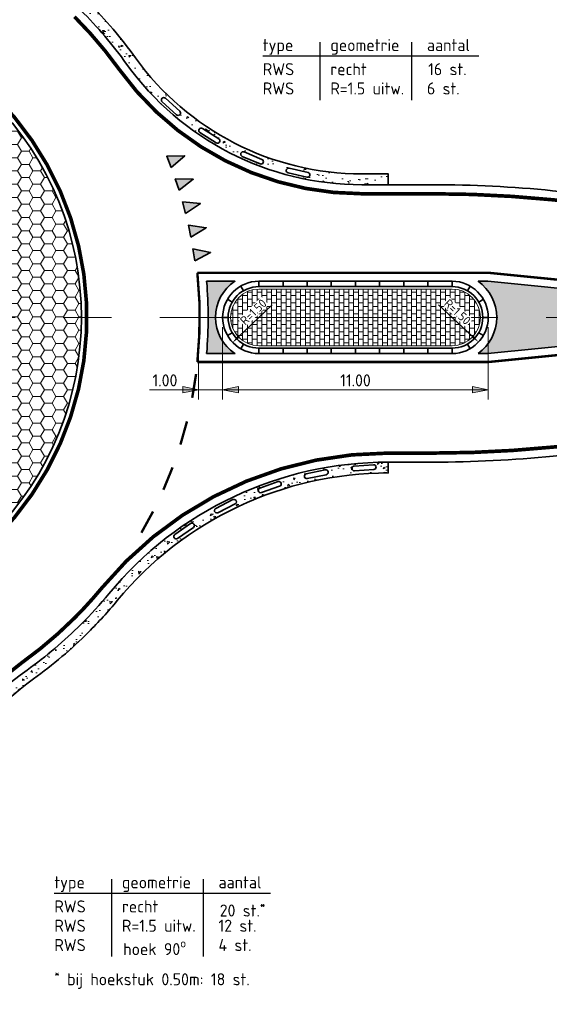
# Model space of a CAD drawing. Header units: metres. Extents: x -699 to 2316, y -1199 to 781.
# Tile 46 of 256: x 517 to 539, y -620 to -579. Entities that reach past the tile are written whole.
import ezdxf

# ---------------------------------------------------------------- set-up
doc = ezdxf.new("R2010")
doc.units = ezdxf.units.M
doc.header["$PDMODE"] = 1
doc.linetypes.add('AM-AS', pattern=[16, 10, -2, 2, -2])
doc.linetypes.add('VW-1-1_STREEP', pattern=[2, 1, -1])
for name, color, linetype, lineweight in [('B-WE-AM-AS-G', 10, 'AM-AS', 18), ('N-WE-VH-KANTVERHARDING-G', 210, 'Continuous', 35), ('N-WE-VH-STOOTBAND-G', 7, 'Continuous', 35), ('N-WE-VH-VERHARDING_ASFALT_CONSTRUCTIE-A', 252, 'Continuous', 18), ('N-WE-VH-VERHARDING_BETON-G', 252, 'Continuous', 35), ('N-WE-VH-VERHARDING_BETONSTRAATSTEEN-A', 252, 'Continuous', 18), ('N-WE-VW-MARKERING_DWARS_DRIEHOEK_5070-G', 7, 'VW-HAAIETAND70-L-N', 35), ('N-WE-VW-MARKERING_LANGS_STREEP_11-G', 7, 'VW-1-1_STREEP', 13), ('N-WE-VW-MARKERING_LANGS_STREEP_DOORGETROKKEN_010-G', 7, 'Continuous', 13), ('N-WE-VW-MARKERING_LANGS_STREEP_DOORGETROKKEN_015-G', 7, 'Continuous', 13), ('N-WE-VW-MARKERING_PUNTSTUK-G', 7, 'Continuous', 35), ('X-XX-AL-M', 7, 'Continuous', 18), ('X-XX-AL-T25', 7, 'Continuous', 25)]:
    doc.layers.add(name, color=color, linetype=linetype, lineweight=lineweight)
doc.styles.add('NLCS-ISO', font='NLCS-ISO.ttf')
doc.styles.add('NLCS-ISO Standaard', font='NLCS-ISO.ttf')
doc.styles.add('NLCS-ISO-M200-T18', font='NLCS-ISO.ttf', dxfattribs={"height": 0.36})
doc.linetypes.add('VW-HAAIETAND70-L-N', pattern='A,0,-0.5,[149,NLCS.SHX,S=1,R=0,X=-0.625,Y=0],-0.5', length=1)
doc.dimstyles.new('NLCS-M200-T18-PIJL_A_L2_H2', dxfattribs={"dimscale": 0.2, "dimtxt": 2.5, "dimasz": 1.8, "dimexe": 2, "dimexo": 2, "dimgap": 0.7, "dimtad": 1, "dimzin": 0, "dimdsep": 46, "dimtxsty": 'NLCS-ISO-M200-T18', "dimcen": 0, "dimdle": 2, "dimclrd": 256, "dimclre": 256, "dimclrt": 10, "dimazin": 0, "dimtfac": 1, "dimtdec": 3, "dimtofl": 0, "dimtmove": 0, "dimatfit": 3, "dimfxl": 2, "dimtfillclr": 256, "dimtolj": 1, "dimtzin": 0, "dimlwd": -1, "dimlwe": -1, "dimarcsym": 0})
doc.dimstyles.new('NLCS-M200-T25-Pijl-A', dxfattribs={"dimtxt": 0.5, "dimasz": 0.375, "dimexe": 0.4, "dimexo": 0.4, "dimgap": 0.14, "dimtad": 1, "dimlfac": -1, "dimzin": 0, "dimdsep": 46, "dimtxsty": 'NLCS-ISO Standaard', "dimblk": 'Pijl', "dimblk1": 'Pijl', "dimblk2": 'Pijl', "dimcen": 2.5, "dimdle": 2, "dimclrd": 256, "dimclre": 256, "dimclrt": 256, "dimadec": 0, "dimazin": 0, "dimtfac": 1, "dimtofl": 0, "dimtmove": 0, "dimatfit": 3, "dimldrblk": 'Pijl', "dimfxl": 1, "dimtolj": 1, "dimtzin": 0, "dimlwd": 18, "dimlwe": 18, "dimarcsym": 0})
pattern_1 = [(50.00000000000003, (417.210606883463, 584.3071553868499), (0.9109233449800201, -0.07969542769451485), [0.09525, -1.04775]), (355.0000000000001, (417.210606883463, 584.3071553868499), (-0.1762171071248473, 0.9552842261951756), [0.0762, -0.83820292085]), (100.4514447, (417.286516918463, 584.3005141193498), (0.7347062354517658, 0.8755887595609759), [0.08095004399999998, -0.8904512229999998]), (46.18420000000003, (417.210606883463, 584.5611553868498), (1.35539520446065, -0.2102116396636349), [0.142875, -1.571625]), (96.63555761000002, (417.323556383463, 584.5436378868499), (1.187020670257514, 1.237130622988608), [0.1214251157, -1.3356780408]), (351.1841511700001, (417.210606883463, 584.5611553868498), (1.187020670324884, 1.237130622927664), [0.11429983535, -1.2572986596]), (21.00000000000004, (417.3376068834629, 584.4976553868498), (0.7580719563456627, -0.5113259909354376), [0.09524999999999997, -1.04775]), (326.0000000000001, (417.3376068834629, 584.4976553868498), (0.3090101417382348, 0.9209398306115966), [0.0762, -0.8382]), (71.45144500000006, (417.400779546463, 584.4550448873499), (1.067082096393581, 0.4096138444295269), [0.08095004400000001, -0.8904496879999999]), (37.50000000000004, (417.210606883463, 584.3071553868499), (0.01544301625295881, 0.4227751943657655), [0, -0.82804, 0, -0.8509000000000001, 0, -0.8413750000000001]), (7.500000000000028, (417.210606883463, 584.3071553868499), (0.3340983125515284, 0.5009028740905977), [0, -0.48514, 0, -0.80899, 0, -0.320675]), (327.5000000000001, (416.9273968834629, 584.3071553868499), (0.677952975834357, -0.02864371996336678), [0, -0.3174999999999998, 0, -0.9905999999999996, 0, -1.314449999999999]), (317.5000000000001, (416.800396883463, 584.3071553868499), (0.7406459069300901, 0.1271324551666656), [0, -0.41275, 0, -0.65786, 0, -0.93345])]

# ---------------------------------------------------------------- blocks, each defined once
blk = doc.blocks.new('Pijl')
h = blk.add_hatch(color=256)
h.paths.add_polyline_path([(2.220446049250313e-16, 0), (-1.75, 0.352142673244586), (-1.749922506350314, 1.310063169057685e-14)])
h.paths.add_polyline_path([(-1.749922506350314, 1.310063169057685e-14), (-1.749845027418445, -0.3520757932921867), (0, 0)])
for p, q in [((-1.901878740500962, 1.4210854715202e-14), (0, 0)), ((0, 0), (-1.75, 0.352142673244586)), ((-1.75, 0.352142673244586), (-1.749845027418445, -0.3520757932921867)), ((0, 0), (-1.749845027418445, -0.3520757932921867))]:
    blk.add_line(p, q)
blk = doc.blocks.new('*D847')
at = {"layer": 'Defpoints', "color": 0, "transparency": 16777216}
for p in [(525.2086203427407, -591.7505621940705), (536.2086203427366, -591.7505621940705), (525.2086203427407, -594.7508268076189)]:
    blk.add_point(p, dxfattribs=at)
at = {"layer": 'X-XX-AL-M', "lineweight": 18, "transparency": 16777216}
for p, q in [((525.2086203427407, -592.1505621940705), (525.2086203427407, -595.1508268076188)), ((536.2086203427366, -592.1505621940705), (536.2086203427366, -595.1508268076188)), ((535.8336203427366, -594.7508268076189), (525.5836203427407, -594.7508268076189))]:
    blk.add_line(p, q, dxfattribs=at)
at = {"layer": 'X-XX-AL-M', "lineweight": 18, "transparency": 16777216, "xscale": 0.375, "yscale": 0.375, "zscale": 0.375, "rotation": 180}
blk.add_blockref('Pijl', (525.2086203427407, -594.7508268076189), dxfattribs=at)
at = {"layer": 'X-XX-AL-M', "lineweight": 18, "transparency": 16777216, "xscale": 0.375, "yscale": 0.375, "zscale": 0.375}
blk.add_blockref('Pijl', (536.2086203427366, -594.7508268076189), dxfattribs=at)
at = {"layer": 'X-XX-AL-M', "transparency": 16777216, "insert": (530.7086203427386, -594.3608268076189), "char_height": 0.5, "attachment_point": 5, "style": 'NLCS-ISO Standaard'}
blk.add_mtext('\\A1;11.00', dxfattribs=at)
blk = doc.blocks.new('*D848')
at = {"layer": 'Defpoints', "color": 0, "transparency": 16777216}
for p in [(524.2086203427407, -591.7505621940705), (525.2086203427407, -591.7505621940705), (524.2086203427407, -594.7508268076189)]:
    blk.add_point(p, dxfattribs=at)
at = {"layer": 'X-XX-AL-M', "lineweight": 18, "transparency": 16777216}
for p, q in [((524.2086203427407, -592.1505621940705), (524.2086203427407, -595.1508268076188)), ((525.2086203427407, -592.1505621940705), (525.2086203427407, -595.1508268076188)), ((523.8336203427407, -594.7508268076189), (522.1786203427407, -594.7508268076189)), ((525.5836203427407, -594.7508268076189), (525.9586203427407, -594.7508268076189))]:
    blk.add_line(p, q, dxfattribs=at)
at = {"layer": 'X-XX-AL-M', "lineweight": 18, "transparency": 16777216, "xscale": 0.375, "yscale": 0.375, "zscale": 0.375}
blk.add_blockref('Pijl', (524.2086203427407, -594.7508268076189), dxfattribs=at)
at = {"layer": 'X-XX-AL-M', "lineweight": 18, "transparency": 16777216, "xscale": 0.375, "yscale": 0.375, "zscale": 0.375, "rotation": 180}
blk.add_blockref('Pijl', (525.2086203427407, -594.7508268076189), dxfattribs=at)
at = {"layer": 'X-XX-AL-M', "transparency": 16777216, "insert": (522.8186203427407, -594.3608268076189), "char_height": 0.5, "attachment_point": 5, "style": 'NLCS-ISO Standaard'}
blk.add_mtext('\\A1;1.00', dxfattribs=at)
blk = doc.blocks.new('NLCS_Haai70')
at = {"linetype": 'Continuous'}
blk.add_hatch(color=256, dxfattribs=at).paths.add_polyline_path([(-0.25, 0), (0.2499999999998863, 2.273736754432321e-13), (2.842170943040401e-14, -0.7000000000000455)])
blk.add_lwpolyline([(-0.25, 0), (0.2499999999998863, 2.273736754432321e-13), (2.842170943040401e-14, -0.7000000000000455)], close=True, dxfattribs=at)
blk = doc.blocks.new('100x10')
at = {"linetype": 'Continuous', "const_width": 0.09999999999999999}
blk.add_lwpolyline([(-0.4999999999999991, 0), (0.5, 0)], dxfattribs=at)
blk = doc.blocks.new('NLCS_Rotondepoot_7.3_R18')
at = {"layer": 'N-WE-VH-VERHARDING_ASFALT_CONSTRUCTIE-A'}
h = blk.add_hatch(dxfattribs=at)
h.set_pattern_fill('AR-CONC', color=256, scale=0.005, angle=360.0000000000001, style=0)
h.set_pattern_definition(pattern_1)
edge = h.paths.add_edge_path()
edge.add_line((-25.45584412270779, 6.450000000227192), (-25.45584412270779, 5.99999999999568))
edge.add_arc((-25.45584412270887, 20.99999999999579), 15.00000000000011, 270.0000000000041, 274.1627935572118)
edge.add_arc((-25.45584412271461, 20.99999999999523), 14.99999999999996, 274.1627935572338, 320.4788036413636)
edge.add_arc((1.23179688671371e-10, -1.007265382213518e-10), 18.00000000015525, 495.0000000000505, 500.4788036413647, ccw=False)
edge.add_line((-12.72792206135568, 12.72792206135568), (-13.04612011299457, 13.04612011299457))
edge.add_arc((1.316493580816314e-10, 1.260787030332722e-10), 18.45000000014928, 495.0000000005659, 500.4788036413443)
edge.add_arc((-25.45584412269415, 21.00000000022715), 14.54999999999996, 269.9999999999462, 320.4788036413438, ccw=False)
edge = h.paths.add_edge_path(flags=16)
edge.add_line((-22.06440398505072, 6.485588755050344), (-22.84802482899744, 6.324534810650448))
edge.add_arc((-22.86815657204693, 6.422487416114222), 0.09999999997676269, 101.61400935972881, 281.61400935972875, ccw=False)
edge.add_line((-22.88828831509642, 6.520440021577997), (-22.10466747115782, 6.681493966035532))
edge.add_arc((-22.0845357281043, 6.583541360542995), 0.1000000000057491, 281.6140093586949, 461.61400935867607, ccw=False)
edge = h.paths.add_edge_path(flags=16)
edge.add_line((-20.96094901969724, 6.998360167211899), (-20.20617020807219, 7.263518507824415))
edge.add_arc((-20.17302541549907, 7.169171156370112), 0.1000000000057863, 289.3566822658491, 469.3566822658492, ccw=False)
edge.add_line((-20.13988062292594, 7.074823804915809), (-20.89465943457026, 6.809665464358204))
edge.add_arc((-20.92780422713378, 6.904012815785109), 0.09999999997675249, 109.35668226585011, 289.35668226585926, ccw=False)
edge = h.paths.add_edge_path(flags=16)
edge.add_line((-24.05076595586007, 6.161005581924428), (-24.84894050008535, 6.106992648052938))
edge.add_arc((-24.85569211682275, 6.206764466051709), 0.09999999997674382, 93.87133645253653, 273.8713364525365, ccw=False)
edge.add_line((-24.86244373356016, 6.30653628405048), (-24.06426918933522, 6.360549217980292))
edge.add_arc((-24.05751757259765, 6.260777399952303), 0.1000000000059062, 273.8713364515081, 453.8713364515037, ccw=False)
edge = h.paths.add_edge_path(flags=16)
edge.add_line((-19.1155684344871, 7.731582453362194), (-18.40339408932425, 8.09601036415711))
edge.add_arc((-18.35784060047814, 8.006988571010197), 0.1000000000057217, 297.09935517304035, 477.0993551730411, ccw=False)
edge.add_line((-18.31228711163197, 7.917966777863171), (-19.02446145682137, 7.553538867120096))
edge.add_arc((-19.07001494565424, 7.642560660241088), 0.09999999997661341, 117.0993551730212, 297.099355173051, ccw=False)
edge = h.paths.add_edge_path(flags=16)
edge.add_line((-17.3857947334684, 8.70673750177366), (-16.7292104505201, 9.16379010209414))
edge.add_arc((-16.67207887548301, 9.081717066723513), 0.1000000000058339, 304.8420280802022, 484.8420280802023, ccw=False)
edge.add_line((-16.61494730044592, 8.999644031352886), (-17.27153158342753, 8.542591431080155))
edge.add_arc((-17.32866315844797, 8.624664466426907), 0.09999999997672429, 124.84202808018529, 304.8420280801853, ccw=False)
h = blk.add_hatch(dxfattribs=at)
h.set_pattern_fill('HONEY', color=256, scale=0.1, angle=360.0000000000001, style=0)
h.set_pattern_definition([(3.685545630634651e-14, (417.210606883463, 584.3071553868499), (0.4762499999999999, 0.2749630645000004), [0.3175, -0.635]), (120, (417.210606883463, 584.3071553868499), (-0.4762499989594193, 0.2749630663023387), [0.3174999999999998, -0.6349999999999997]), (60.00000000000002, (417.210606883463, 584.3071553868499), (1.040580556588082e-09, 0.5499261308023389), [-0.6349999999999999, 0.3174999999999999])])
h.paths.add_polyline_path([(-9.015611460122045, -9.015611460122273), (-6.894291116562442, -6.894291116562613, -0.1989123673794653), (-9.749999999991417, 0), (-12.74999999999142, 0, 0.1989123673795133)])
h.paths.add_polyline_path([(-12.74999999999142, 0), (-9.749999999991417, 0, -0.1989123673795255), (-6.894291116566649, 6.894291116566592), (-9.015611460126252, 9.015611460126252, 0.1989123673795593)])
h = blk.add_hatch(dxfattribs=at)
h.set_pattern_fill('AR-CONC', color=256, scale=0.005, angle=360.0000000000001, style=0)
h.set_pattern_definition(pattern_1)
edge = h.paths.add_edge_path()
edge.add_line((-13.04612011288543, -13.04612011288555), (-12.72792206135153, -12.72792206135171))
edge.add_arc((1.231228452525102e-10, 1.090256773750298e-10), 18.00000000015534, 215.6853347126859, 224.9999999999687, ccw=False)
edge.add_arc((-24.36698586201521, -17.49999999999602), 12.0000000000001, 395.6853347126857, 450)
edge.add_line((-24.36698586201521, -5.499999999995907), (-25.45584412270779, -5.499999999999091))
edge.add_line((-25.45584412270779, -5.499999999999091), (-25.45584412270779, -5.949999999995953))
edge.add_line((-25.45584412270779, -5.949999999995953), (-24.36698586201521, -5.949999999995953))
edge.add_arc((-24.36698586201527, -17.49999999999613), 11.55000000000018, 395.68533471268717, 449.9999999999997, ccw=False)
edge.add_arc((1.243165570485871e-10, 1.110720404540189e-10), 18.45000000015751, 215.6853347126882, 224.9999999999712)
edge = h.paths.add_edge_path(flags=16)
edge.add_line((-16.22885435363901, -9.084489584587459), (-16.82260393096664, -8.54833527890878))
edge.add_arc((-16.75558464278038, -8.474116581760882), 0.09999999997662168, 47.918046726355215, 227.9180467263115, ccw=False)
edge.add_line((-16.68856535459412, -8.39989788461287), (-16.09481577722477, -8.936052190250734))
edge.add_arc((-16.16183506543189, -9.010270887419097), 0.1000000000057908, 227.9180467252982, 407.91804672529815, ccw=False)
edge = h.paths.add_edge_path(flags=16)
edge.add_line((-17.76500661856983, -7.832328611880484), (-18.44068730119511, -7.404011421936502))
edge.add_arc((-18.38714765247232, -7.319551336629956), 0.09999999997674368, 57.62919579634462, 237.6291957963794, ccw=False)
edge.add_line((-18.33360800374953, -7.235091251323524), (-17.65792732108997, -7.663408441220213))
edge.add_arc((-17.71146696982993, -7.747868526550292), 0.1000000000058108, 237.6291957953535, 417.6291957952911, ccw=False)
edge = h.paths.add_edge_path(flags=16)
edge.add_line((-19.4903628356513, -6.857230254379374), (-20.22861051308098, -6.549025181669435))
edge.add_arc((-20.19008487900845, -6.456744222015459), 0.09999999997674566, 67.34034486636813, 247.3403448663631, ccw=False)
edge.add_line((-20.15155924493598, -6.364463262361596), (-19.41331156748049, -6.672668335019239))
edge.add_arc((-19.45183720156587, -6.764949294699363), 0.1000000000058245, 247.3403448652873, 427.3403448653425, ccw=False)
edge = h.paths.add_edge_path(flags=16)
edge.add_line((-21.35547658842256, -6.187139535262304), (-22.13513406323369, -6.007879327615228))
edge.add_arc((-22.11272653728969, -5.910422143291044), 0.09999999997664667, 77.05149393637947, 257.0514939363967, ccw=False)
edge.add_line((-22.09031901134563, -5.812964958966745), (-21.3106615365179, -5.992225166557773))
edge.add_arc((-21.3330690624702, -6.089682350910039), 0.1000000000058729, 257.051493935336, 437.0514939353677, ccw=False)
at = {"layer": 'N-WE-VH-VERHARDING_BETONSTRAATSTEEN-A'}
h = blk.add_hatch(dxfattribs=at)
h.set_pattern_fill('VB-KLINKERVERHARDING', color=256, scale=0.2, angle=-2.544443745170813e-14, style=0, pattern_type=2)
h.set_pattern_definition([(359.9999999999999, (-214.8328902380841, -299.9999999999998), (0.2000000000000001, 0.1499999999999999), [0.2, -0.2]), (90, (-214.8328902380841, -299.9999999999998), (-0.2, 1.056412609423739e-16), [])])
edge = h.paths.add_edge_path()
edge.add_line((-27.92499999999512, -1.174999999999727), (-20.09999999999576, -1.174999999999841))
edge.add_arc((-20.09999999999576, 1.13686837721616e-13), 1.175000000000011, 270, 450)
edge.add_line((-20.09999999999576, 1.175000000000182), (-27.92499999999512, 1.175000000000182))
edge.add_line((-27.92499999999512, 1.175000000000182), (-28.09999999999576, 1.175000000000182))
edge.add_arc((-28.09999999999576, 1.13686837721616e-13), 1.175000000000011, 89.99999999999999, 270)
edge.add_line((-28.09999999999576, -1.174999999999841), (-27.92499999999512, -1.174999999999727))
at = {"layer": 'N-WE-VW-MARKERING_PUNTSTUK-G'}
h = blk.add_hatch(color=256, dxfattribs=at)
edge = h.paths.add_edge_path()
edge.add_line((-29.18282039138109, 1.500000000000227), (-29.58254353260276, 1.500000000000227))
edge.add_line((-29.58254353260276, 1.500000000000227), (-44.58254353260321, 0))
edge.add_line((-44.58254353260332, 0), (-29.58254353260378, -1.5))
edge.add_line((-29.58254353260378, -1.499999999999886), (-29.18282039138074, -1.499999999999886))
edge.add_arc((-28.09999999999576, 2.273736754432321e-13), 1.849999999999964, 125.8247743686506, 234.1752256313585, ccw=False)
h = blk.add_hatch(color=256, dxfattribs=at)
edge = h.paths.add_edge_path()
edge.add_line((-17.93739111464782, 1.5), (-19.10501256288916, 1.5))
edge.add_arc((-20.09999999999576, 0), 1.800000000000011, -56.4426902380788, 56.442690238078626, ccw=False)
edge.add_line((-19.10501256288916, -1.5), (-17.93739111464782, -1.5))
edge.add_arc((4.376943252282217e-12, -6.821210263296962e-13), 18.00000000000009, 175.2198081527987, 184.7801918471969, ccw=False)
at = {"layer": 'B-WE-AM-AS-G'}
blk.add_lwpolyline([(0, 0), (-94.77888202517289, 0)], dxfattribs=at)
at = {"layer": 'N-WE-VH-KANTVERHARDING-G'}
for points in [[(-94.7788820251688, 3.650000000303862), (-63.28210805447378, 3.649999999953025, 0.02492232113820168), (-43.38136424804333, 4.642561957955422), (-32.28838872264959, 5.751859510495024, -0.02492232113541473), (-27.3132027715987, 5.99999999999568), (-25.45584412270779, 5.99999999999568, 0.2238874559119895), (-13.88500588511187, 11.45454545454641, -0.0239103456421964), (-12.72792206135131, 12.72792206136)], [(-25.45584412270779, 5.99999999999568, 0.2238874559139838), (-13.88500880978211, 11.45454190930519)], [(-9.015611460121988, -9.015611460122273, -0.4142135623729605), (-9.015611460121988, 9.015611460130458, 0.4142135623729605)], [(-12.72792206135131, -12.72792206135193, -0.04066528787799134), (-14.62019151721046, -10.49999999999, 0.2415313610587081), (-24.36698586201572, -5.50000000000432), (-27.28826496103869, -5.50000000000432, -0.02492232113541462), (-32.26345091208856, -5.251859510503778), (-38.35642643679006, -4.642561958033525, 0.0249223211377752), (-58.25717024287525, -3.650000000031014), (-94.7788820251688, -3.650000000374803)]]:
    blk.add_lwpolyline(points, format="xyb", dxfattribs=at)
for points in [[(-28.09999999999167, 1.499999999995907, 0.9999999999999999), (-28.09999999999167, -1.500000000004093), (-20.09999999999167, -1.50000000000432, 0.9999999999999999), (-20.09999999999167, 1.49999999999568)], [(-28.09999999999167, -1.275000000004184), (-20.09999999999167, -1.275000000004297, 0.9999999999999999), (-20.09999999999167, 1.274999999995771), (-28.09999999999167, 1.274999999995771, 0.9999999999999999)]]:
    blk.add_lwpolyline(points, format="xyb", close=True, dxfattribs=at)
for points in [[(-28.73692176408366, 1.104516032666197), (-28.84931972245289, 1.29943062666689)], [(-28.09999999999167, 1.274999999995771), (-28.09999999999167, 1.49999999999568)], [(-27.09999999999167, 1.274999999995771), (-27.09999999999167, 1.499999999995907)], [(-26.09999999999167, 1.274999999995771), (-26.09999999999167, 1.499999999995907)], [(-25.09999999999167, 1.274999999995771), (-25.09999999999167, 1.499999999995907)], [(-24.09999999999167, 1.274999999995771), (-24.09999999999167, 1.499999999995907)], [(-23.09999999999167, 1.274999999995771), (-23.09999999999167, 1.499999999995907)], [(-22.09999999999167, 1.274999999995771), (-22.09999999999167, 1.499999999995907)], [(-21.09999999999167, 1.274999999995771), (-21.09999999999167, 1.499999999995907)], [(-20.09999999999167, 1.274999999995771), (-20.09999999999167, 1.499999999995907)], [(-19.46307823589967, 1.104516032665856), (-19.35068027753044, 1.299430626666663)], [(-29.20451603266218, 0.6369217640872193), (-29.39943062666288, 0.7493197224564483)], [(-18.99548396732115, 0.6369217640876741), (-18.80056937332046, 0.749319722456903)], [(-29.37499999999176, -4.320099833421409e-12), (-29.59999999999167, -4.320099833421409e-12)], [(-18.82499999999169, -4.320099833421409e-12), (-18.59999999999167, -4.320099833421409e-12)], [(-29.20451603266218, -0.6369217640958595), (-29.39943062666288, -0.7493197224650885)], [(-18.99548396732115, -0.6369217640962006), (-18.80056937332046, -0.7493197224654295)], [(-28.73692176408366, -1.104516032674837), (-28.84931972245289, -1.29943062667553)], [(-19.46307823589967, -1.104516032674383), (-19.35068027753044, -1.299430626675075)], [(-28.09999999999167, -1.50000000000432), (-28.09999999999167, -1.275000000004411)], [(-27.09999999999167, -1.50000000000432), (-27.09999999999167, -1.275000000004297)], [(-26.09999999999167, -1.50000000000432), (-26.09999999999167, -1.275000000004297)], [(-25.09999999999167, -1.50000000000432), (-25.09999999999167, -1.275000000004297)], [(-24.09999999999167, -1.50000000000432), (-24.09999999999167, -1.275000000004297)], [(-23.09999999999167, -1.50000000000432), (-23.09999999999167, -1.275000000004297)], [(-22.09999999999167, -1.50000000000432), (-22.09999999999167, -1.275000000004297)], [(-21.09999999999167, -1.50000000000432), (-21.09999999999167, -1.275000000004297)], [(-20.09999999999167, -1.50000000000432), (-20.09999999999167, -1.275000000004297)]]:
    blk.add_lwpolyline(points, dxfattribs=at)
at = {"layer": 'N-WE-VH-STOOTBAND-G', "flags": 128}
for points in [[(-17.3857947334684, 8.70673750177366), (-16.7292104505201, 9.16379010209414, -1), (-16.61494730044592, 8.999644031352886), (-17.27153158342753, 8.542591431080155, -1)], [(-19.1155684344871, 7.731582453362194), (-18.40339408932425, 8.09601036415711, -1), (-18.31228711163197, 7.917966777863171), (-19.02446145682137, 7.553538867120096, -1)], [(-20.96094901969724, 6.998360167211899), (-20.20617020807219, 7.263518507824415, -1), (-20.13988062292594, 7.074823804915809), (-20.89465943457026, 6.809665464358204, -1)], [(-22.06440398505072, 6.485588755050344), (-22.84802482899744, 6.324534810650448, -1), (-22.88828831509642, 6.520440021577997), (-22.10466747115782, 6.681493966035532, -1)], [(-24.05076595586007, 6.161005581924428), (-24.84894050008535, 6.106992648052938, -1), (-24.86244373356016, 6.30653628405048), (-24.06426918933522, 6.360549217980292, -1)], [(-21.35547658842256, -6.187139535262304), (-22.13513406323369, -6.007879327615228, -1), (-22.09031901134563, -5.812964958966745), (-21.3106615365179, -5.992225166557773, -1)], [(-19.4903628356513, -6.857230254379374), (-20.22861051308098, -6.549025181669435, -1), (-20.15155924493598, -6.364463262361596), (-19.41331156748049, -6.672668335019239, -1)], [(-17.76500661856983, -7.832328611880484), (-18.44068730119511, -7.404011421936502, -1), (-18.33360800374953, -7.235091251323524), (-17.65792732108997, -7.663408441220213, -1)], [(-16.22885435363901, -9.084489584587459), (-16.82260393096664, -8.54833527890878, -1), (-16.68856535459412, -8.39989788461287), (-16.09481577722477, -8.936052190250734, -1)]]:
    blk.add_lwpolyline(points, format="xyb", close=True, dxfattribs=at)
at = {"layer": 'N-WE-VH-VERHARDING_BETON-G'}
for points in [[(-14.2321310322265, 11.74090909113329, -0.02391034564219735), (-13.04612011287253, 13.04612011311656)], [(-25.45584412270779, 5.99999999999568), (-25.45584412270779, 6.450000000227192, 0.2238875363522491), (-14.2321310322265, 11.74090909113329, -0.02391034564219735)], [(-14.98569630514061, -10.76249999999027, 0.2415313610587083), (-24.36698586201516, -5.949999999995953), (-25.45584412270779, -5.949999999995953), (-25.45584412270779, -5.50000000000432)], [(-13.04612011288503, -13.046120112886, -0.04066528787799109), (-14.98569630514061, -10.76249999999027, 0.2415313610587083)]]:
    blk.add_lwpolyline(points, format="xyb", dxfattribs=at)
at = {"layer": 'N-WE-VH-VERHARDING_BETONSTRAATSTEEN-A'}
blk.add_lwpolyline([(-20.09999999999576, -1.174999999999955, 1), (-20.09999999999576, 1.175000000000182), (-28.09999999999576, 1.175000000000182, 1), (-28.09999999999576, -1.174999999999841), (-20.09999999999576, -1.174999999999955)], format="xyb", dxfattribs=at)
at = {"layer": 'N-WE-VW-MARKERING_LANGS_STREEP_11-G', "linetype": 'Continuous', "const_width": 0.09999999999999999}
for points in [[(-15.23527579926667, 8.925181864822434), (-15.71611301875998, 8.048371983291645)], [(-16.14675781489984, 7.145258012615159), (-16.52536858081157, 6.219702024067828)], [(-16.85113455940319, 5.273686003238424), (-17.12266264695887, 4.31125548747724)], [(-17.33937139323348, 3.334471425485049), (-17.50033406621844, 2.347510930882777)]]:
    blk.add_lwpolyline(points, dxfattribs=at)
at = {"layer": 'N-WE-VW-MARKERING_LANGS_STREEP_DOORGETROKKEN_010-G'}
for points, const_width in [([(-9.174710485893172, 9.17471048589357, 0.4142135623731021), (-9.1747104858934, -9.174710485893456, 1)], 0.15), ([(-29.59999999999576, -1.849999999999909), (-17.55277755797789, -1.849999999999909, -0.05255267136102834), (-17.55277755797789, 1.850000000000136), (-29.59999999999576, 1.850000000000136), (-46.59999999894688, 0.1500000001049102)], 0.1)]:
    blk.add_lwpolyline(points, format="xyb", dxfattribs=dict(at, const_width=const_width))
at = {"layer": 'N-WE-VW-MARKERING_LANGS_STREEP_DOORGETROKKEN_010-G', "const_width": 0.1}
blk.add_lwpolyline([(-46.59999999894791, -0.1500000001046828), (-29.59999999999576, -1.849999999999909)], dxfattribs=at)
at = {"layer": 'N-WE-VW-MARKERING_LANGS_STREEP_DOORGETROKKEN_015-G', "const_width": 0.15}
for points in [[(-68.76340469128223, 3.025000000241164), (-65.76340469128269, 3.025000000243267, 0.02492232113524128), (-45.86266088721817, 4.017561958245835), (-32.25107482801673, 5.378720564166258, -0.02492232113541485), (-27.3132027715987, 5.62499999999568), (-25.45584412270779, 5.62499999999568, 0.2238874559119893), (-13.59573496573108, 11.21590904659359, -0.0239103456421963), (-12.46275701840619, 12.46275701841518)], [(-12.46275701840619, -12.4627570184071, -0.04066528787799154), (-14.31560419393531, -10.28124999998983, 0.2415313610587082), (-24.36698586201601, -5.12500000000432), (-27.28826496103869, -5.12500000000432, -0.02492232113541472), (-32.2261370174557, -4.878720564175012), (-40.83772307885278, -4.01756195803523, 0.02492232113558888), (-60.7384668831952, -3.025000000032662), (-68.76340469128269, -3.02500000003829)]]:
    blk.add_lwpolyline(points, format="xyb", dxfattribs=at)
at = {"layer": 'N-WE-VW-MARKERING_PUNTSTUK-G'}
for points in [[(-29.18282039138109, 1.500000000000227), (-29.58254353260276, 1.500000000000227), (-44.58254353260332, 0), (-29.58254353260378, -1.499999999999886), (-29.18282039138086, -1.499999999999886, -0.5114530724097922)], [(-17.93739111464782, 1.5), (-19.10501256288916, 1.5, -0.5366750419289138), (-19.10501256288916, -1.5), (-17.93739111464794, -1.5, -0.04173925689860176)]]:
    blk.add_lwpolyline(points, format="xyb", close=True, dxfattribs=at)
at = {"layer": 'N-WE-VW-MARKERING_DWARS_DRIEHOEK_5070-G'}
for p, rotation in [((-17.40847099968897, -2.589428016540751), 278.4604448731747), ((-17.23333118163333, -3.573834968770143), 281.7158868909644), ((-17.00257186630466, -4.546707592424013), 284.9713289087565), ((-16.71693781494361, -5.504906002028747), 288.2267709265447), ((-16.37735089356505, -6.445337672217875), 291.4822129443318)]:
    blk.add_blockref('NLCS_Haai70', p, dxfattribs=dict(at, rotation=rotation))
at = {"layer": 'N-WE-VW-MARKERING_LANGS_STREEP_11-G'}
for p, rotation in [((-15.47569440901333, 8.48677692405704), 241.2599035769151), ((-16.33606319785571, 6.682480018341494), 247.752343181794), ((-16.98689860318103, 4.792470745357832), 254.2447827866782), ((-17.41985272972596, 2.840991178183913), 260.7372223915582)]:
    blk.add_blockref('100x10', p, dxfattribs=dict(at, rotation=rotation))
blk = doc.blocks.new('NLCS_Rotondepoot_7.3_R18_1fo')
at = {"layer": 'N-WE-VH-VERHARDING_ASFALT_CONSTRUCTIE-A'}
h = blk.add_hatch(dxfattribs=at)
h.set_pattern_fill('AR-CONC', color=256, scale=0.005, angle=180, style=0)
h.set_pattern_definition([(230.0000000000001, (-384.1798174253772, -348.4196694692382), (-0.9109233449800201, 0.07969542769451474), [0.09525, -1.04775]), (175.0000000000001, (-384.1798174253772, -348.4196694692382), (0.1762171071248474, -0.9552842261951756), [0.0762, -0.83820292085]), (280.4514447, (-384.2557274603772, -348.4130282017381), (-0.7347062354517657, -0.875588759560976), [0.08095004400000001, -0.890451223]), (226.1842000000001, (-384.1798174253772, -348.6736694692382), (-1.35539520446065, 0.2102116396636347), [0.142875, -1.571625]), (276.6355576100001, (-384.2927669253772, -348.6561519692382), (-1.187020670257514, -1.237130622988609), [0.1214251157, -1.3356780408]), (171.1841511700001, (-384.1798174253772, -348.6736694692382), (-1.187020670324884, -1.237130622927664), [0.11429983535, -1.2572986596]), (201, (-384.3068174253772, -348.6101694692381), (-0.7580719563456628, 0.5113259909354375), [0.09525, -1.04775]), (146, (-384.3068174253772, -348.6101694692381), (-0.3090101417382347, -0.9209398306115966), [0.0762, -0.8382]), (251.4514450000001, (-384.3699900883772, -348.5675589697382), (-1.067082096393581, -0.409613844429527), [0.08095004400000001, -0.8904496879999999]), (217.5000000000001, (-384.1798174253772, -348.4196694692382), (-0.01544301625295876, -0.4227751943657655), [0, -0.82804, 0, -0.8509000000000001, 0, -0.8413750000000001]), (187.5, (-384.1798174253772, -348.4196694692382), (-0.3340983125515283, -0.5009028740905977), [0, -0.48514, 0, -0.80899, 0, -0.320675]), (147.5, (-383.8966074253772, -348.4196694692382), (-0.677952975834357, 0.0286437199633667), [0, -0.3174999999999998, 0, -0.9905999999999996, 0, -1.314449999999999]), (137.5, (-383.7696074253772, -348.4196694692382), (-0.7406459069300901, -0.1271324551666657), [0, -0.41275, 0, -0.65786, 0, -0.93345])])
edge = h.paths.add_edge_path()
edge.add_line((-24.36698586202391, -5.49999999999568), (-25.4558441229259, -5.49999999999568))
edge.add_line((-25.4558441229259, -5.49999999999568), (-27.59999999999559, -5.49999999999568))
edge.add_line((-27.59999999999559, -5.49999999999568), (-27.59999999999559, -5.949999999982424))
edge.add_line((-27.59999999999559, -5.949999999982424), (-24.36698586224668, -5.949999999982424))
edge.add_arc((-24.36698586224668, -17.49999999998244), 11.55000000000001, 35.6853347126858, 90, ccw=False)
edge.add_arc((-1.053308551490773e-10, 1.245439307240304e-10), 18.45000000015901, 215.6853347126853, 225.0000000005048)
edge.add_line((-13.04612011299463, -13.04612011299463), (-12.72792206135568, -12.72792206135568))
edge.add_arc((1.132320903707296e-10, 1.107878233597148e-10), 18.00000000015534, 215.685334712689, 224.9999999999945, ccw=False)
edge.add_arc((-24.36698586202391, -17.49999999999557), 11.99999999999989, 35.68533471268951, 90)
edge = h.paths.add_edge_path(flags=16)
edge.add_line((-22.09031901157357, -5.812964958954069), (-21.31066153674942, -5.992225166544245))
edge.add_arc((-21.33306906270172, -6.089682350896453), 0.1000000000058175, -102.94850606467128, 77.05149393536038, ccw=False)
edge.add_line((-21.35547658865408, -6.187139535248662), (-22.13513406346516, -6.0078793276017))
edge.add_arc((-22.11272653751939, -5.910422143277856), 0.09999999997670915, 77.05149393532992, 257.05149393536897, ccw=False)
edge = h.paths.add_edge_path(flags=16)
edge.add_line((-20.15155924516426, -6.364463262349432), (-19.41331156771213, -6.67266833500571))
edge.add_arc((-19.4518372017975, -6.764949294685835), 0.1000000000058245, -112.65965513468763, 67.3403448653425, ccw=False)
edge.add_line((-19.49036283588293, -6.857230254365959), (-20.22861051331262, -6.549025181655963))
edge.add_arc((-20.19008487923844, -6.456744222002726), 0.09999999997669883, 67.34034486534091, 247.3403448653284, ccw=False)
edge = h.paths.add_edge_path(flags=16)
edge.add_line((-18.33360800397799, -7.235091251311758), (-17.65792732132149, -7.663408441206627))
edge.add_arc((-17.71146697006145, -7.747868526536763), 0.1000000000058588, -122.3708042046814, 57.62919579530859, ccw=False)
edge.add_line((-17.76500661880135, -7.832328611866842), (-18.44068730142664, -7.404011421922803))
edge.add_arc((-18.38714765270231, -7.31955133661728), 0.09999999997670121, 57.6291957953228, 237.6291957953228, ccw=False)
edge = h.paths.add_edge_path(flags=16)
edge.add_line((-16.68856535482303, -8.399897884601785), (-16.0948157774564, -8.93605219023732))
edge.add_arc((-16.16183506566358, -9.010270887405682), 0.1000000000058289, -132.0819532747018, 47.91804672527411, ccw=False)
edge.add_line((-16.2288543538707, -9.084489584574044), (-16.82260393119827, -8.548335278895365))
edge.add_arc((-16.75558464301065, -8.474116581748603), 0.09999999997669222, 47.91804672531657, 227.9180467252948, ccw=False)
at = {"layer": 'N-WE-VH-KANTVERHARDING-G', "flags": 128}
blk.add_lwpolyline([(-12.72792206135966, -12.72792206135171, -0.04066528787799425), (-14.62019151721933, -10.49999999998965, 0.2415313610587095), (-24.36698586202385, -5.49999999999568), (-29.78826496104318, -5.49999999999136, -0.02492232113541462), (-34.76345091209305, -5.251859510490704), (-40.85642643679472, -4.642561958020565, 0.02492232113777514), (-60.75717024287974, -3.650000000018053), (-97.27888202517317, -3.650000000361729)], format="xyb", dxfattribs=at)
at = {"layer": 'N-WE-VH-VERHARDING_BETON-G'}
blk.add_lwpolyline([(-13.04612011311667, -13.04612011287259, -0.0406652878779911), (-14.98569630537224, -10.76249999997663, 0.2415313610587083), (-24.36698586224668, -5.949999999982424), (-27.59999999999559, -5.949999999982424)], format="xyb", dxfattribs=at)
at = {"layer": 'N-WE-VW-MARKERING_LANGS_STREEP_DOORGETROKKEN_015-G', "const_width": 0.15, "flags": 128}
blk.add_lwpolyline([(-12.46275701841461, -12.46275701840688, -0.04066528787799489), (-14.31560419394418, -10.28124999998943, 0.2415313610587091), (-24.36698586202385, -5.12499999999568), (-29.7882649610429, -5.12499999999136, -0.02492232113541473), (-34.72613701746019, -4.878720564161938), (-43.33772307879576, -4.017561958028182, 0.02492232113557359), (-63.23846688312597, -3.02500000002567), (-71.26340469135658, -3.02500000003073)], format="xyb", dxfattribs=at)
blk = doc.blocks.new('*D2113')
at = {"layer": 'Defpoints', "color": 0, "transparency": 16777216}
blk.add_point((525.6251931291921, -592.7879557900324), dxfattribs=at)
at = {"layer": 'X-XX-AL-M', "transparency": 16777216}
blk.add_line((527.2575567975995, -591.2249494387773), (525.8852156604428, -592.5389813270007), dxfattribs=at)
blk.add_solid([(525.8437199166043, -592.4956442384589), (525.9267114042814, -592.5823184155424), (525.6251931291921, -592.7879557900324)], dxfattribs=at)
at = {"layer": 'X-XX-AL-M', "color": 10, "transparency": 16777216, "insert": (526.4800868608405, -591.5263470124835), "char_height": 0.36, "attachment_point": 5, "rotation": 43.75655788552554, "style": 'NLCS-ISO-M200-T18', "bg_fill": 3, "box_fill_scale": 1.1, "bg_fill_color": 256, "bg_fill_true_color": 13158600, "bg_fill_transparency": 0}
blk.add_mtext('\\A1;R=1.50', dxfattribs=at)
at = {"layer": 'Defpoints', "color": 0, "transparency": 16777216}
blk.add_point((526.7086203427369, -591.7505621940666), dxfattribs=at)
blk = doc.blocks.new('*D2114')
at = {"layer": 'Defpoints', "color": 0, "transparency": 16777216}
blk.add_point((535.8059177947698, -592.7732734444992), dxfattribs=at)
at = {"layer": 'X-XX-AL-M', "transparency": 16777216}
blk.add_line((534.1526563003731, -591.2323884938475), (535.5425664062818, -592.5278227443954), dxfattribs=at)
blk.add_solid([(535.5834748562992, -592.4839308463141), (535.5016579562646, -592.5717146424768), (535.8059177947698, -592.7732734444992)], dxfattribs=at)
at = {"layer": 'X-XX-AL-M', "color": 10, "transparency": 16777216, "insert": (534.9341140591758, -591.5232901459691), "char_height": 0.36, "attachment_point": 5, "rotation": 317.01495053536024, "style": 'NLCS-ISO-M200-T18', "bg_fill": 3, "box_fill_scale": 1.1, "bg_fill_color": 256, "bg_fill_true_color": 13158600, "bg_fill_transparency": 0}
blk.add_mtext('\\A1;R=1.50', dxfattribs=at)
at = {"layer": 'Defpoints', "color": 0, "transparency": 16777216}
blk.add_point((534.7086203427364, -591.7505621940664), dxfattribs=at)

msp = doc.modelspace()

# ---------------------------------------------------------------- linework, layer by layer
at = {"layer": 'X-XX-AL-M', "lineweight": 18}
msp.add_line((524.2086203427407, -594.7508268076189), (525.2086203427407, -594.7508268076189), dxfattribs=at)
at = {"layer": 'X-XX-AL-T25'}
for p, q in [((529.234005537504, -580.3356346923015), (529.234005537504, -582.7403847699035)), ((533.0303380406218, -580.3356346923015), (533.0303380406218, -582.7403847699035)), ((526.8683227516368, -580.9110491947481), (535.8210898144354, -580.9110491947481)), ((520.6013785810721, -615.0425798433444), (520.6013785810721, -618.2473299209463)), ((524.39771108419, -615.0425798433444), (524.39771108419, -618.2473299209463)), ((518.235695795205, -615.617994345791), (527.1884628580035, -615.617994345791))]:
    msp.add_line(p, q, dxfattribs=at)

# ---------------------------------------------------------------- block references
for name, rotation in [('NLCS_Rotondepoot_7.3_R18', 180), ('NLCS_Rotondepoot_7.3_R18_1fo', 90)]:
    msp.add_blockref(name, (506.6086203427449, -591.7505621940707), dxfattribs=dict(rotation=rotation))

# ---------------------------------------------------------------- texts
at = {"layer": 'X-XX-AL-T25', "style": 'NLCS-ISO'}
for s, p in [('type', (526.8683227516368, -580.7110491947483)), ('geometrie', (529.6683227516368, -580.7110491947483)), ('aantal', (533.6683227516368, -580.7110491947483)), ('RWS', (526.8683227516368, -581.7110491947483)), ('recht', (529.6683227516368, -581.7110491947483)), ('RWS', (526.8683227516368, -582.5110491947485)), ('R=1.5 uitw.', (529.6683227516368, -582.5110491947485)), ('6 st.', (533.6683227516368, -582.5110491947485)), ('type', (518.235695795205, -615.4179943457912)), ('geometrie', (521.0356957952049, -615.4179943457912)), ('aantal', (525.0356957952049, -615.4179943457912)), ('recht', (521.0356957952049, -616.4179943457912)), ('RWS', (518.235695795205, -616.4179943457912)), ('RWS', (518.235695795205, -617.2179943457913)), ('R=1.5 uitw.', (521.0356957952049, -617.2179943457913)), ('12 st.', (525.0356957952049, -617.2179943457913)), ('RWS', (518.235695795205, -618.017994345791)), ('4 st.', (525.0356957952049, -618.017994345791))]:
    msp.add_text(s, height=0.5, dxfattribs=at).set_placement(p)
at = {"layer": 'X-XX-AL-T25', "char_height": 0.5, "attachment_point": 1, "style": 'NLCS-ISO'}
for s, insert, width in [('\\A1;16 st.', (533.7183227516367, -581.2110491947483), 2.283566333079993), ('\\A1;20 st.{\\H0.7x;\\S*^ ;}', (525.0856957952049, -615.9179943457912), 2.283566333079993), ('\\A1;hoek 90{\\H0.7x;\\So^ ;}', (521.0856957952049, -617.517994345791), 3.312015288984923), ('\\A1;{\\H0.7x;\\S*^ ;} bij hoekstuk 0.50m: 18 st.', (518.235695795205, -618.7679943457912), 8.625269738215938)]:
    msp.add_mtext(s, dxfattribs=dict(at, insert=insert, width=width))

# ---------------------------------------------------------------- dimensions: what is measured, and where the dimension line sits
at = {"layer": 'X-XX-AL-M'}
dim = msp.add_linear_dim(base=(524.2086203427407, -594.7508268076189), p1=(525.2086203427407, -591.7505621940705), p2=(524.2086203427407, -591.7505621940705), angle=180, dimstyle='NLCS-M200-T25-Pijl-A', dxfattribs=at)
dim.commit()
dim.dimension.update_dxf_attribs({"geometry": '*D848', "text_midpoint": (522.8186203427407, -594.7508268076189), "dimtype": 160})
dim = msp.add_linear_dim(base=(525.2086203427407, -594.7508268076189), p1=(536.2086203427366, -591.7505621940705), p2=(525.2086203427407, -591.7505621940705), angle=180, dimstyle='NLCS-M200-T25-Pijl-A', dxfattribs=at)
dim.commit()
dim.dimension.update_dxf_attribs({"geometry": '*D847', "text_midpoint": (530.7086203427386, -594.3608268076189)})

# ---------------------------------------------------------------- next in the draw order: dimensions: what is measured, and where the dimension line sits
for center, mpoint, picture, middle in [((526.7086203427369, -591.7505621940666), (525.6251931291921, -592.7879557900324), '*D2113', (526.7013974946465, -591.7574781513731)), ((534.7086203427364, -591.7505621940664), (535.8059177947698, -592.7732734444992), '*D2114', (534.7159356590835, -591.7573802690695))]:
    dim = msp.add_radius_dim(center=center, mpoint=mpoint, dimstyle='NLCS-M200-T18-PIJL_A_L2_H2', override={"dimpost": 'R=<>', "dimtfill": 1}, dxfattribs=at)
    dim.commit()
    dim.dimension.update_dxf_attribs({"geometry": picture, "text_midpoint": middle, "dimtype": 164})

doc.saveas('drawing.dxf')
